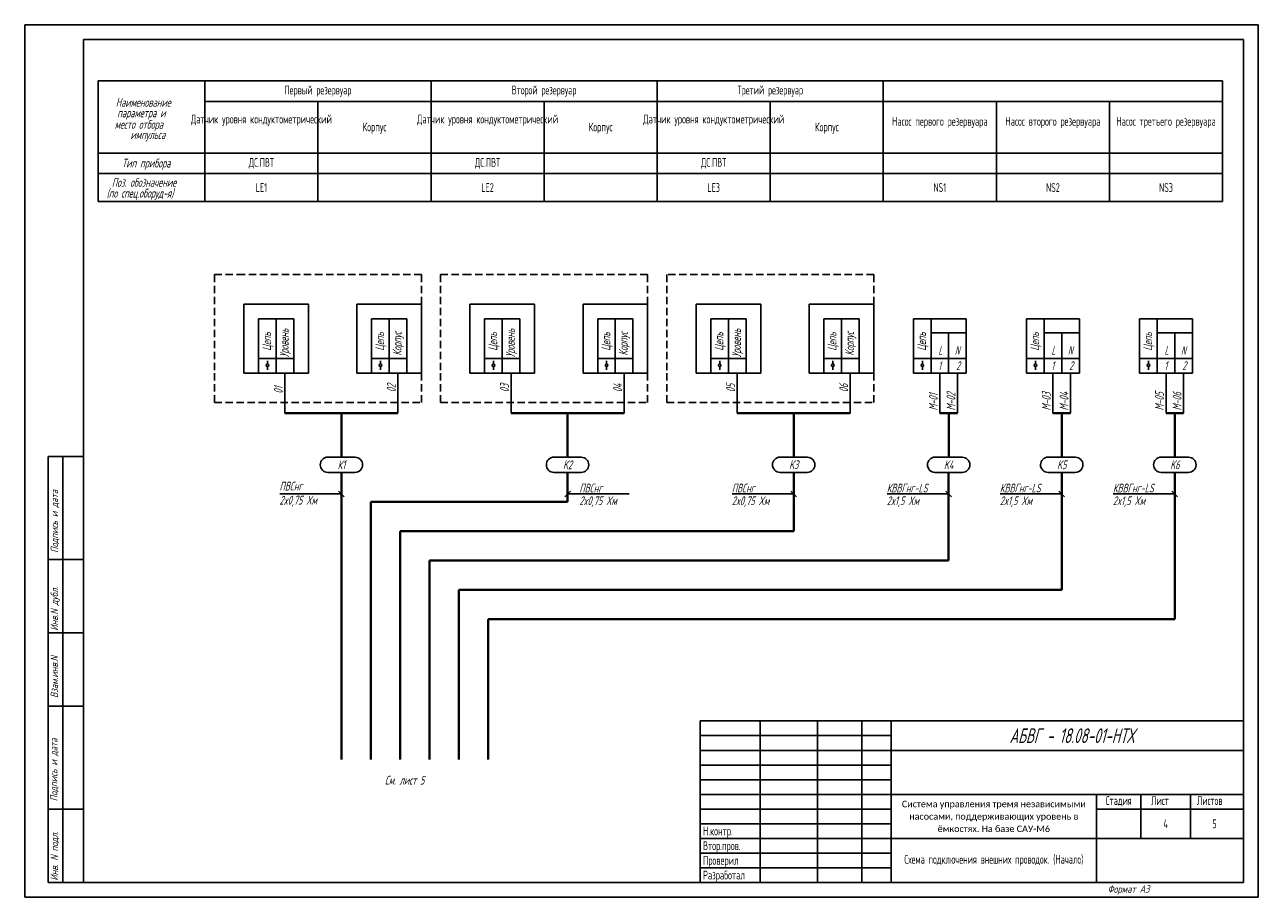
# Model space of a CAD drawing. Header units: millimetres. Extents: x 2925 to 3347, y 1017 to 3022.
# Tile 2 of 5: x 2925 to 3347, y 1354 to 1651. Entities that reach past the tile are written whole.
import ezdxf
from ezdxf.enums import TextEntityAlignment as Align

# ---------------------------------------------------------------- set-up
doc = ezdxf.new("R2010")
doc.units = ezdxf.units.MM
doc.linetypes.add('DASHED2', pattern=[0.375, 0.25, -0.125])
for name, color, linetype in [('Размеры', 3, 'Continuous'), ('Текст', 7, 'Continuous'), ('Форматка', 4, 'Continuous')]:
    doc.layers.add(name, color=color, linetype=linetype)
doc.layers.add('Слой1', color=10, linetype='Continuous', lineweight=200, plot=False)
doc.styles.add('35', font='Gost.shx', dxfattribs={"width": 0.7, "oblique": 15, "height": 3.5})
doc.styles.add('Arial', font='Gost.shx')
doc.styles.add('Romans8', font='Gost.shx', dxfattribs={"width": 0.8, "height": 3})
doc.styles.add('style3', font='Gost.shx', dxfattribs={"height": 3})
doc.styles.add('style4', font='Gost.shx', dxfattribs={"width": 0.7, "height": 3})

msp = doc.modelspace()

# ---------------------------------------------------------------- linework, layer by layer
for p, q in [((2950.31, 1624.16), (2950.31, 1632.25)), ((2950.31, 1632.25), (3333.14, 1632.25)), ((2986.59, 1625.27), (2986.59, 1632.25)), ((3063.6, 1625.27), (3063.6, 1632.25)), ((3140.61, 1625.27), (3140.61, 1632.25)), ((3217.62, 1625.27), (3217.62, 1632.25)), ((3333.14, 1625.27), (3333.14, 1632.25)), ((2986.59, 1607.69), (2950.31, 1607.69)), ((2986.59, 1607.69), (2986.59, 1591.21)), ((3025.09, 1607.69), (3025.09, 1591.21)), ((3063.6, 1607.69), (3063.6, 1591.21)), ((3102.1, 1607.69), (3102.1, 1591.21)), ((3140.61, 1607.69), (3140.61, 1591.21)), ((3179.12, 1607.69), (3179.12, 1591.21)), ((3217.62, 1607.69), (3217.62, 1591.21)), ((3217.62, 1607.69), (3217.62, 1591.21)), ((3256.13, 1607.69), (3256.13, 1591.21)), ((3294.63, 1607.69), (3294.63, 1591.21)), ((3333.14, 1607.69), (3333.14, 1591.21)), ((2950.31, 1600.72), (3333.14, 1600.72)), ((2950.31, 1591.21), (2986.59, 1591.21)), ((2986.59, 1591.21), (3025.09, 1591.21)), ((3025.09, 1591.21), (3063.6, 1591.21)), ((3063.6, 1591.21), (3102.1, 1591.21)), ((3102.1, 1591.21), (3140.61, 1591.21)), ((3140.61, 1591.21), (3179.12, 1591.21)), ((3179.12, 1591.21), (3217.62, 1591.21)), ((3217.62, 1591.21), (3256.13, 1591.21)), ((3256.13, 1591.21), (3294.63, 1591.21)), ((3294.63, 1591.21), (3333.14, 1591.21)), ((3021.84, 1556.3), (2999.84, 1556.3)), ((2999.84, 1556.3), (2999.84, 1532.8)), ((3021.84, 1551.3), (3021.84, 1556.3)), ((3060.34, 1556.3), (3038.34, 1556.3)), ((3038.34, 1556.3), (3038.34, 1532.8)), ((3060.34, 1551.3), (3060.34, 1556.3)), ((3098.85, 1556.3), (3076.85, 1556.3)), ((3076.85, 1556.3), (3076.85, 1532.8)), ((3098.85, 1551.3), (3098.85, 1556.3)), ((3137.36, 1556.3), (3115.36, 1556.3)), ((3115.36, 1556.3), (3115.36, 1532.8)), ((3137.36, 1551.3), (3137.36, 1556.3)), ((3175.86, 1556.3), (3153.86, 1556.3)), ((3153.86, 1556.3), (3153.86, 1532.8)), ((3175.86, 1551.3), (3175.86, 1556.3)), ((3214.37, 1556.3), (3192.37, 1556.3)), ((3192.37, 1556.3), (3192.37, 1532.8)), ((3214.37, 1551.3), (3214.37, 1556.3)), ((3021.84, 1532.8), (3021.84, 1551.3)), ((3060.34, 1532.8), (3060.34, 1551.3)), ((3098.85, 1532.8), (3098.85, 1551.3)), ((3137.36, 1532.8), (3137.36, 1551.3)), ((3175.86, 1532.8), (3175.86, 1551.3)), ((3214.37, 1532.8), (3214.37, 1551.3)), ((2999.84, 1532.8), (3004.84, 1532.8)), ((3016.84, 1532.8), (3021.84, 1532.8)), ((3038.34, 1532.8), (3043.34, 1532.8)), ((3055.34, 1532.8), (3060.34, 1532.8)), ((3076.85, 1532.8), (3081.85, 1532.8)), ((3093.85, 1532.8), (3098.85, 1532.8)), ((3115.36, 1532.8), (3120.36, 1532.8)), ((3132.36, 1532.8), (3137.36, 1532.8)), ((3153.86, 1532.8), (3158.86, 1532.8)), ((3170.86, 1532.8), (3175.86, 1532.8)), ((3192.37, 1532.8), (3197.37, 1532.8)), ((3209.37, 1532.8), (3214.37, 1532.8)), ((3037.73, 1504.17), (3028.45, 1504.17)), ((3114.75, 1504.17), (3105.46, 1504.17)), ((3191.76, 1504.17), (3182.47, 1504.17)), ((3244.52, 1504.17), (3235.24, 1504.17)), ((3283.02, 1504.17), (3273.74, 1504.17)), ((3321.53, 1504.17), (3312.25, 1504.17)), ((3032.11, 1492.63), (3034.03, 1490.66)), ((3111.04, 1492.63), (3109.12, 1490.66)), ((3186.13, 1492.63), (3188.05, 1490.66)), ((3238.89, 1492.63), (3240.81, 1490.66)), ((3277.4, 1492.63), (3279.32, 1490.66)), ((3315.91, 1492.63), (3317.82, 1490.66))]:
    msp.add_line(p, q)
at = {"color": 7}
for p, q in [((2950.31, 1624.16), (2950.31, 1591.21)), ((2986.59, 1624.16), (2986.59, 1591.21)), ((3004.84, 1551.3), (3004.84, 1532.8)), ((3004.84, 1551.3), (3016.84, 1551.3)), ((3010.84, 1551.3), (3010.84, 1532.8)), ((3016.84, 1551.3), (3016.84, 1532.8)), ((3043.34, 1551.3), (3043.34, 1532.8)), ((3043.34, 1551.3), (3055.34, 1551.3)), ((3049.34, 1551.3), (3049.34, 1532.8)), ((3055.34, 1551.3), (3055.34, 1532.8)), ((3081.85, 1551.3), (3081.85, 1532.8)), ((3081.85, 1551.3), (3093.85, 1551.3)), ((3087.85, 1551.3), (3087.85, 1532.8)), ((3093.85, 1551.3), (3093.85, 1532.8)), ((3120.36, 1551.3), (3120.36, 1532.8)), ((3120.36, 1551.3), (3132.36, 1551.3)), ((3126.36, 1551.3), (3126.36, 1532.8)), ((3132.36, 1551.3), (3132.36, 1532.8)), ((3158.86, 1551.3), (3158.86, 1532.8)), ((3158.86, 1551.3), (3170.86, 1551.3)), ((3164.86, 1551.3), (3164.86, 1532.8)), ((3170.86, 1551.3), (3170.86, 1532.8)), ((3197.37, 1551.3), (3197.37, 1532.8)), ((3197.37, 1551.3), (3209.37, 1551.3)), ((3203.37, 1551.3), (3203.37, 1532.8)), ((3209.37, 1551.3), (3209.37, 1532.8)), ((3227.87, 1551.3), (3227.87, 1532.8)), ((3227.87, 1551.3), (3245.87, 1551.3)), ((3233.87, 1551.3), (3233.87, 1532.8)), ((3266.38, 1551.3), (3266.38, 1532.8)), ((3266.38, 1551.3), (3284.38, 1551.3)), ((3272.38, 1551.3), (3272.38, 1532.8)), ((3304.89, 1551.3), (3304.89, 1532.8)), ((3304.89, 1551.3), (3322.89, 1551.3)), ((3310.89, 1551.3), (3310.89, 1532.8)), ((3233.87, 1546.45), (3245.87, 1546.45)), ((3239.87, 1546.45), (3239.87, 1532.8)), ((3245.87, 1546.45), (3245.87, 1532.8)), ((3272.38, 1546.45), (3284.38, 1546.45)), ((3278.38, 1546.45), (3278.38, 1532.8)), ((3284.38, 1546.45), (3284.38, 1532.8)), ((3310.89, 1546.45), (3322.89, 1546.45)), ((3316.89, 1546.45), (3316.89, 1532.8)), ((3322.89, 1546.45), (3322.89, 1532.8)), ((3004.84, 1537.8), (3016.84, 1537.8)), ((3007.89, 1535.9), (3007.89, 1537.02)), ((3010.84, 1532.8), (3010.84, 1537.8)), ((3043.34, 1537.8), (3055.34, 1537.8)), ((3046.39, 1535.9), (3046.39, 1537.02)), ((3049.34, 1532.8), (3049.34, 1537.8)), ((3081.85, 1537.8), (3093.85, 1537.8)), ((3084.9, 1535.9), (3084.9, 1537.02)), ((3087.85, 1532.8), (3087.85, 1537.8)), ((3120.36, 1537.8), (3132.36, 1537.8)), ((3123.4, 1535.9), (3123.4, 1537.02)), ((3126.36, 1532.8), (3126.36, 1537.8)), ((3158.86, 1537.8), (3170.86, 1537.8)), ((3161.91, 1535.9), (3161.91, 1537.02)), ((3164.86, 1532.8), (3164.86, 1537.8)), ((3197.37, 1537.8), (3209.37, 1537.8)), ((3200.41, 1535.9), (3200.41, 1537.02)), ((3203.37, 1532.8), (3203.37, 1537.8)), ((3227.87, 1537.8), (3245.87, 1537.8)), ((3230.92, 1535.9), (3230.92, 1537.02)), ((3233.87, 1532.8), (3233.87, 1537.8)), ((3266.38, 1537.8), (3284.38, 1537.8)), ((3269.43, 1535.9), (3269.43, 1537.02)), ((3272.38, 1532.8), (3272.38, 1537.8)), ((3304.89, 1537.8), (3322.89, 1537.8)), ((3307.93, 1535.9), (3307.93, 1537.02)), ((3310.89, 1532.8), (3310.89, 1537.8)), ((3004.84, 1532.8), (3016.84, 1532.8)), ((3007.89, 1533.87), (3007.89, 1534.99)), ((3013.84, 1532.8), (3013.84, 1519.17)), ((3043.34, 1532.8), (3055.34, 1532.8)), ((3046.39, 1533.87), (3046.39, 1534.99)), ((3052.34, 1532.8), (3052.34, 1519.17)), ((3081.85, 1532.8), (3093.85, 1532.8)), ((3084.9, 1533.87), (3084.9, 1534.99)), ((3090.85, 1532.8), (3090.85, 1519.17)), ((3120.36, 1532.8), (3132.36, 1532.8)), ((3123.4, 1533.87), (3123.4, 1534.99)), ((3129.36, 1532.8), (3129.36, 1519.17)), ((3158.86, 1532.8), (3170.86, 1532.8)), ((3161.91, 1533.87), (3161.91, 1534.99)), ((3167.86, 1532.8), (3167.86, 1519.17)), ((3197.37, 1532.8), (3209.37, 1532.8)), ((3200.41, 1533.87), (3200.41, 1534.99)), ((3206.37, 1532.8), (3206.37, 1519.17)), ((3227.87, 1532.8), (3245.87, 1532.8)), ((3230.92, 1533.87), (3230.92, 1534.99)), ((3236.87, 1532.8), (3236.87, 1519.17)), ((3242.88, 1532.8), (3242.88, 1519.17)), ((3266.38, 1532.8), (3284.38, 1532.8)), ((3269.43, 1533.87), (3269.43, 1534.99)), ((3275.38, 1532.8), (3275.38, 1519.17)), ((3281.39, 1532.8), (3281.39, 1519.17)), ((3304.89, 1532.8), (3322.89, 1532.8)), ((3307.93, 1533.87), (3307.93, 1534.99)), ((3313.89, 1532.8), (3313.89, 1519.17)), ((3319.89, 1532.8), (3319.89, 1519.17)), ((3028.43, 1499), (3037.71, 1499)), ((3105.44, 1499), (3114.72, 1499)), ((3182.45, 1499), (3191.73, 1499)), ((3235.21, 1499), (3244.49, 1499)), ((3273.72, 1499), (3283, 1499)), ((3312.22, 1499), (3321.51, 1499))]:
    msp.add_line(p, q, dxfattribs=at)
at = {"color": 3, "linetype": 'DASHED2', "ltscale": 10}
for p, q in [((2999.84, 1566.3), (2989.84, 1566.3)), ((2989.84, 1566.3), (2989.84, 1532.8)), ((3060.34, 1566.3), (2999.84, 1566.3)), ((3060.34, 1556.3), (3060.34, 1566.3)), ((3076.85, 1566.3), (3066.85, 1566.3)), ((3066.85, 1566.3), (3066.85, 1532.8)), ((3137.36, 1566.3), (3076.85, 1566.3)), ((3137.36, 1556.3), (3137.36, 1566.3)), ((3214.37, 1566.3), (3143.86, 1566.3)), ((3143.86, 1566.3), (3143.86, 1532.8)), ((3214.37, 1556.3), (3214.37, 1566.3)), ((2989.84, 1532.8), (2989.84, 1522.8)), ((3060.34, 1522.8), (3060.34, 1532.8)), ((3066.85, 1532.8), (3066.85, 1522.8)), ((3137.36, 1522.8), (3137.36, 1532.8)), ((3143.86, 1532.8), (3143.86, 1522.8)), ((3214.37, 1522.8), (3214.37, 1532.8)), ((2989.84, 1522.8), (3060.34, 1522.8)), ((3066.85, 1522.8), (3137.36, 1522.8)), ((3143.86, 1522.8), (3214.37, 1522.8))]:
    msp.add_line(p, q, dxfattribs=at)
at = {"lineweight": 40}
for p, q in [((3052.34, 1519.17), (3013.84, 1519.17)), ((3033.09, 1519.17), (3033.09, 1504.17)), ((3090.85, 1519.17), (3129.36, 1519.17)), ((3110.1, 1519.17), (3110.1, 1504.17)), ((3167.86, 1519.17), (3206.37, 1519.17)), ((3187.12, 1519.17), (3187.12, 1504.17)), ((3239.88, 1519.17), (3239.88, 1504.17)), ((3278.38, 1519.17), (3278.38, 1504.17)), ((3316.89, 1519.17), (3316.89, 1504.17)), ((3033.07, 1499), (3033.07, 1401.2)), ((3110.08, 1499), (3110.08, 1489)), ((3187.09, 1499), (3187.09, 1479)), ((3239.85, 1499), (3239.85, 1469)), ((3278.36, 1499), (3278.36, 1459)), ((3316.86, 1499), (3316.86, 1449)), ((3110.08, 1489), (3043.07, 1489)), ((3043.07, 1401.2), (3043.07, 1489)), ((3187.09, 1479), (3053.07, 1479)), ((3053.07, 1401.2), (3053.07, 1479)), ((3239.85, 1469), (3063.07, 1469)), ((3063.07, 1401.2), (3063.07, 1469)), ((3278.36, 1459), (3073.07, 1459)), ((3073.07, 1401.2), (3073.07, 1459)), ((3316.86, 1449), (3083.07, 1449)), ((3083.07, 1401.2), (3083.07, 1449))]:
    msp.add_line(p, q, dxfattribs=at)
at = {"color": 7, "lineweight": 40}
for p, q in [((3236.87, 1519.17), (3242.88, 1519.17)), ((3275.38, 1519.17), (3281.39, 1519.17)), ((3313.89, 1519.17), (3319.89, 1519.17))]:
    msp.add_line(p, q, dxfattribs=at)
at = {"color": 7, "linetype": 'Continuous'}
for p, q in [((3033.07, 1491.65), (3012.11, 1491.65)), ((3110.08, 1491.65), (3131.04, 1491.65)), ((3187.09, 1491.65), (3166.13, 1491.65)), ((3239.85, 1491.65), (3218.89, 1491.65)), ((3278.36, 1491.65), (3257.4, 1491.65)), ((3316.86, 1491.65), (3295.9, 1491.65))]:
    msp.add_line(p, q, dxfattribs=at)
for points in [[(2986.59, 1625.27), (3025.09, 1625.27), (3025.09, 1607.69), (2986.59, 1607.69)], [(3025.09, 1625.27), (3063.6, 1625.27), (3063.6, 1607.69), (3025.09, 1607.69)], [(3063.6, 1625.27), (3102.1, 1625.27), (3102.1, 1607.69), (3063.6, 1607.69)], [(3102.1, 1625.27), (3140.61, 1625.27), (3140.61, 1607.69), (3102.1, 1607.69)], [(3140.61, 1625.27), (3179.12, 1625.27), (3179.12, 1607.69), (3140.61, 1607.69)], [(3179.12, 1625.27), (3217.62, 1625.27), (3217.62, 1607.69), (3179.12, 1607.69)], [(3217.62, 1625.27), (3256.13, 1625.27), (3256.13, 1607.69), (3217.62, 1607.69)], [(3256.13, 1625.27), (3294.63, 1625.27), (3294.63, 1607.69), (3256.13, 1607.69)], [(3294.63, 1625.27), (3333.14, 1625.27), (3333.14, 1607.69), (3294.63, 1607.69)]]:
    msp.add_lwpolyline(points, close=True)
at = {"color": 7}
for centre in [(3007.89, 1535.45), (3046.39, 1535.45), (3084.9, 1535.45), (3123.4, 1535.45), (3161.91, 1535.45), (3200.41, 1535.45), (3230.92, 1535.45), (3269.43, 1535.45), (3307.93, 1535.45)]:
    msp.add_circle(centre, 0.452, dxfattribs=at)
for centre, start, end in [((3028.45, 1501.58), 90, 269.4515), ((3037.71, 1501.58), 270, 89.4515), ((3105.46, 1501.58), 90, 269.4515), ((3114.72, 1501.58), 270, 89.4515), ((3182.47, 1501.58), 90, 269.4515), ((3191.73, 1501.58), 270, 89.4515), ((3235.24, 1501.58), 90, 269.4515), ((3244.49, 1501.58), 270, 89.4515), ((3273.74, 1501.58), 90, 269.4515), ((3283, 1501.58), 270, 89.4515), ((3312.25, 1501.58), 90, 269.4515), ((3321.51, 1501.58), 270, 89.4515)]:
    msp.add_arc(centre, 2.59, start, end, dxfattribs=at)
at = {"layer": 'Размеры', "color": 7}
for p, q in [((3245.87, 1546.45), (3245.87, 1551.3)), ((3284.38, 1546.45), (3284.38, 1551.3)), ((3322.89, 1546.45), (3322.89, 1551.3))]:
    msp.add_line(p, q, dxfattribs=at)
at = {"layer": 'Слой1', "color": 7, "lineweight": -3}
for p, q in [((2925.26, 1651.37), (2925.26, 1354.37)), ((2925.26, 1651.37), (2925.26, 1354.37)), ((3345.26, 1651.37), (3345.26, 1354.37)), ((3345.26, 1651.37), (3345.26, 1354.37)), ((3345.26, 1651.37), (3345.26, 1354.37)), ((3345.26, 1651.37), (3345.26, 1354.37)), ((3345.26, 1651.37), (3345.26, 1354.37))]:
    msp.add_line(p, q, dxfattribs=at)
at = {"layer": 'Слой1', "color": 7, "linetype": 'ByBlock', "lineweight": -3, "ltscale": 0.4}
for p, q in [((2925.26, 1651.37), (3135.26, 1651.37)), ((3135.26, 1651.37), (3345.26, 1651.37)), ((2925.26, 1354.37), (3135.26, 1354.37)), ((2925.26, 1354.37), (3135.26, 1354.37)), ((2925.26, 1354.37), (3135.26, 1354.37)), ((3135.26, 1354.37), (3345.26, 1354.37)), ((3135.26, 1354.37), (3345.26, 1354.37)), ((3135.26, 1354.37), (3345.26, 1354.37))]:
    msp.add_line(p, q, dxfattribs=at)
at = {"layer": 'Форматка', "color": 7, "lineweight": -3}
for p, q in [((2945.26, 1359.37), (2945.26, 1646.37)), ((2945.26, 1646.37), (3340.26, 1646.37)), ((3340.26, 1646.37), (3340.26, 1359.37)), ((2945.26, 1504.37), (2933.26, 1504.37)), ((2933.26, 1359.37), (2933.26, 1504.37)), ((2938.26, 1359.37), (2938.26, 1504.37)), ((2945.26, 1469.37), (2933.26, 1469.37)), ((2945.26, 1444.37), (2933.26, 1444.37)), ((2945.26, 1419.37), (2933.26, 1419.37)), ((3340.26, 1414.37), (3155.26, 1414.37)), ((3155.26, 1414.37), (3155.26, 1359.37)), ((3175.64, 1414.37), (3175.64, 1359.37)), ((3195.26, 1414.37), (3195.26, 1359.37)), ((3210.26, 1414.37), (3210.26, 1359.37)), ((3220.26, 1414.37), (3220.26, 1359.37)), ((3220.26, 1409.37), (3155.26, 1409.37)), ((3220.26, 1404.37), (3155.26, 1404.37)), ((3220.26, 1404.37), (3340.26, 1404.37)), ((3220.26, 1399.37), (3155.26, 1399.37)), ((3220.26, 1394.37), (3155.26, 1394.37)), ((3220.26, 1389.37), (3155.26, 1389.37)), ((3220.26, 1389.37), (3340.26, 1389.37)), ((3290.26, 1389.37), (3290.26, 1359.37)), ((3305.26, 1389.37), (3305.26, 1374.37)), ((3322.26, 1389.37), (3322.26, 1374.37)), ((2945.26, 1384.37), (2933.26, 1384.37)), ((3220.26, 1384.37), (3155.26, 1384.37)), ((3340.26, 1384.37), (3290.26, 1384.37)), ((3220.26, 1379.37), (3155.26, 1379.37)), ((3220.26, 1374.37), (3155.26, 1374.37)), ((3220.26, 1374.37), (3340.26, 1374.37)), ((3220.26, 1369.37), (3155.26, 1369.37)), ((3220.26, 1364.37), (3155.26, 1364.37)), ((3340.26, 1359.37), (2933.26, 1359.37))]:
    msp.add_line(p, q, dxfattribs=at)

# ---------------------------------------------------------------- texts
at = {"color": 7, "oblique": 15}
for s, style, width, p in [('Наименование', 'style4', 0.7, (2956.24, 1623.45)), ('параметра и', 'style4', 0.7, (2956.74, 1619.86)), ('место отбора', 'style4', 0.7, (2955.88, 1615.95)), ('импульса', 'style4', 0.7, (2961.24, 1612.46)), ('Тип прибора', 'style4', 0.7, (2958.34, 1602.77)), ('Поз. обозначение', 'style4', 0.7, (2954.9, 1596.21)), ('(по спец.оборуд-я)', 'style4', 0.7, (2953.12, 1592.53)), ('L', 'style3', 0.669676, (3236.35, 1539.03)), ('N', 'style3', 0.669676, (3241.94, 1539.03)), ('L', 'style3', 0.669676, (3274.85, 1539.03)), ('N', 'style3', 0.669676, (3280.44, 1539.03)), ('L', 'style3', 0.669676, (3313.36, 1539.03)), ('N', 'style3', 0.669676, (3318.95, 1539.03)), ('1', 'style3', 0.669676, (3236.29, 1533.82)), ('2', 'style3', 0.669676, (3242.4, 1533.82)), ('1', 'style3', 0.669676, (3274.8, 1533.82)), ('2', 'style3', 0.669676, (3280.91, 1533.82)), ('1', 'style3', 0.669676, (3313.3, 1533.82)), ('2', 'style3', 0.669676, (3319.41, 1533.82))]:
    msp.add_text(s, height=3, dxfattribs=dict(at, style=style, width=width)).set_placement(p)
at = {"color": 7, "style": 'style4', "oblique": 15}
for s, width, p in [('Уровень', 0.7, (3015.12, 1538.12)), ('Корпус', 0.7, (3053.57, 1538.72)), ('Уровень', 0.7, (3092.13, 1538.12)), ('Корпус', 0.7, (3130.58, 1538.72)), ('Уровень', 0.7, (3169.14, 1538.12)), ('Корпус', 0.7, (3207.59, 1538.72)), ('Цепь', 0.7, (3009.12, 1540.38)), ('Цепь', 0.7, (3047.62, 1540.38)), ('Цепь', 0.7, (3086.13, 1540.38)), ('Цепь', 0.7, (3124.63, 1540.38)), ('Цепь', 0.7, (3163.14, 1540.38)), ('Цепь', 0.7, (3201.65, 1540.38)), ('Цепь', 0.7, (3232.15, 1540.38)), ('Цепь', 0.7, (3270.66, 1540.38)), ('Цепь', 0.7, (3309.16, 1540.38)), ('01', 0.700428, (3013.1, 1525.8)), ('02', 0.700428, (3051.61, 1526.27)), ('03', 0.700428, (3090.12, 1526.27)), ('04', 0.700428, (3128.62, 1526.27)), ('05', 0.700428, (3167.13, 1526.27)), ('06', 0.700428, (3205.63, 1526.27)), ('M-01', 0.700428, (3236.14, 1520.04)), ('M-02', 0.700428, (3242.15, 1520.04)), ('M-03', 0.700428, (3274.64, 1520.04)), ('M-04', 0.700428, (3280.65, 1520.04)), ('M-05', 0.700428, (3313.15, 1520.04)), ('M-06', 0.700428, (3319.16, 1520.04))]:
    msp.add_text(s, height=3, rotation=90, dxfattribs=dict(at, width=width)).set_placement(p)
for s, width, p in [('К1', 0.7, (3033.08, 1501.58)), ('K2', 0.7, (3110.09, 1501.58)), ('K3', 0.7, (3187.1, 1501.58)), ('K4', 0.7, (3239.86, 1501.58)), ('K5', 0.7, (3278.37, 1501.58)), ('K6', 0.7, (3316.88, 1501.58)), ('См. лист 5', 0.8, (3054.6, 1394.19))]:
    msp.add_text(s, height=3, dxfattribs=dict(at, width=width)).set_placement(p, align=Align.MIDDLE_CENTER)
at = {"color": 0, "style": 'style3', "oblique": 15, "width": 0.7}
for s, p in [('ПВСнг', (3012, 1492.82)), ('ПВСнг', (3114.1, 1492.16)), ('ПВСнг', (3166.02, 1492.16)), ('КВВГнг-LS', (3218.79, 1492.16)), ('КВВГнг-LS', (3257.29, 1492.16)), ('КВВГнг-LS', (3295.8, 1492.16)), ('2x0,75 Xм', (3012, 1488.02)), ('2x0,75 Xм', (3114.1, 1487.84)), ('2x0,75 Xм', (3166.02, 1487.84)), ('2x1,5 Xм', (3218.79, 1487.84)), ('2x1,5 Xм', (3257.29, 1487.84)), ('2x1,5 Xм', (3295.8, 1487.84))]:
    msp.add_text(s, height=3, dxfattribs=at).set_placement(p)
at = {"lineweight": -3, "style": 'Arial', "oblique": 15, "width": 0.8}
msp.add_text('АБВГ - 18.08-01-НТХ', height=5, dxfattribs=at).set_placement((3303.02, 1409.36), align=Align.MIDDLE_RIGHT)
at = {"char_height": 3, "attachment_point": 1, "style": 'style4'}
for s, heights, insert in [('\\pxqc;Датчик уровня кондуктометрический', [9.77], (2986.59, 1620.77)), ('\\pxqc;Датчик уровня кондуктометрический', [9.77], (3063.6, 1620.77)), ('\\pxqc;Датчик уровня кондуктометрический', [9.77], (3140.61, 1620.77)), ('\\pxqc;Насос первого резервуара', [0], (3217.62, 1620)), ('\\pxqc;Насос второго резервуара', [0], (3256.13, 1620)), ('\\pxqc;Насос третьего резервуара', [0], (3294.63, 1620)), ('\\pxqc;Корпус', [0], (3025.09, 1618.09)), ('\\pxqc;Корпус', [0], (3102.1, 1618.09)), ('\\pxqc;Корпус ', [0], (3179.12, 1618.09))]:
    msp.add_mtext_dynamic_manual_height_columns(s, width=38.5057, gutter_width=15, heights=heights, dxfattribs=dict(at, insert=insert))
at = {"insert": (3255.26, 1381.87), "char_height": 2.2, "width": 70, "attachment_point": 5, "line_spacing_factor": 0.7, "style": 'Arial'}
msp.add_mtext('\\pxsm1.15,qc;{\\fCalibri|b0|i0|c204|p34;Система управления тремя независимыми насосами, поддерживающих уровень в ёмкостях. На базе САУ-М6}', dxfattribs=at)
at = {"color": 7, "insert": (3255.26, 1366.87), "char_height": 3, "width": 70, "attachment_point": 5, "line_spacing_factor": 0.7, "style": 'Arial'}
msp.add_mtext('\\pxt8;{\\W0.8;Схема подключения внешних проводок. (Начало)}', dxfattribs=at)
at = {"layer": 'Текст', "color": 0, "char_height": 3, "attachment_point": 5, "line_spacing_factor": 0.9, "style": 'Romans8'}
for s, insert, width in [('\\A1;Первый резервуар', (3025.09, 1628.76), 77.0115), ('\\A1;Второй резервуар', (3102.1, 1628.76), 77.0115), ('\\A1;Третий резервуар', (3179.12, 1628.76), 77.0115), ('\\A1;ДС.ПВТ', (3005.84, 1604.2), 38.5057), ('\\A1;ДС.ПВТ', (3082.85, 1604.2), 38.5057), ('\\A1;ДС.ПВТ', (3159.86, 1604.2), 38.5057), ('\\A1;LE1', (3005.84, 1595.96), 38.5057), ('\\A1;LE2', (3082.85, 1595.96), 38.5057), ('\\A1;LE3', (3159.86, 1595.96), 38.5057), ('\\A1;NS1', (3236.87, 1595.96), 38.5057), ('\\A1;NS2', (3275.38, 1595.96), 38.5057), ('\\A1;NS3', (3313.89, 1595.96), 38.5057)]:
    msp.add_mtext(s, dxfattribs=dict(at, insert=insert, width=width))
at = {"layer": 'Текст', "color": 7, "ltscale": 6.666667, "char_height": 3, "style": 'Romans8'}
for s, insert, width, attachment_point in [('Стадия', (3297.76, 1388.76), 15, 2), ('\\pi3.55;Лист', (3305.26, 1388.76), 15, 1), ('\\pi4.1499;Листов', (3320.26, 1388.76), 20, 1)]:
    msp.add_mtext(s, dxfattribs=dict(at, insert=insert, width=width, attachment_point=attachment_point))
at = {"layer": 'Текст', "color": 7, "ltscale": 100, "char_height": 3, "attachment_point": 5, "style": 'Romans8'}
for s, insert, width in [('\\A1;4', (3313.76, 1379.37), 17), ('\\A1;5', (3330.39, 1379.37), 19.7446)]:
    msp.add_mtext(s, dxfattribs=dict(at, insert=insert, width=width))
at = {"layer": 'Текст', "color": 7, "insert": (3156.21, 1393.41), "char_height": 3, "width": 21.4279, "attachment_point": 1, "style": 'Romans8'}
msp.add_mtext('{\\W0.7;\\P\\P\\PН.контр.   \\PВтор.пров.\\PПроверил\\PРазработал}', dxfattribs=at)
at = {"layer": 'Форматка', "color": 7, "lineweight": -3, "style": '35', "oblique": 15, "width": 0.9}
for s, p in [('Подпись и дата', (2936.6, 1471.61)), ('Инв.N дубл.', (2936.6, 1445.07)), ('Взам.инв.N', (2936.6, 1422.2)), ('Подпись и дата', (2936.4, 1387.04)), ('Инв. N подл.', (2936.6, 1360))]:
    msp.add_text(s, height=2.5, rotation=90, dxfattribs=at).set_placement(p)
at = {"layer": 'Форматка', "color": 7, "lineweight": -3, "style": '35', "oblique": 15}
msp.add_text('Формат А3', height=2.5, dxfattribs=at).set_placement((3293.98, 1355.9))

doc.saveas('drawing.dxf')
